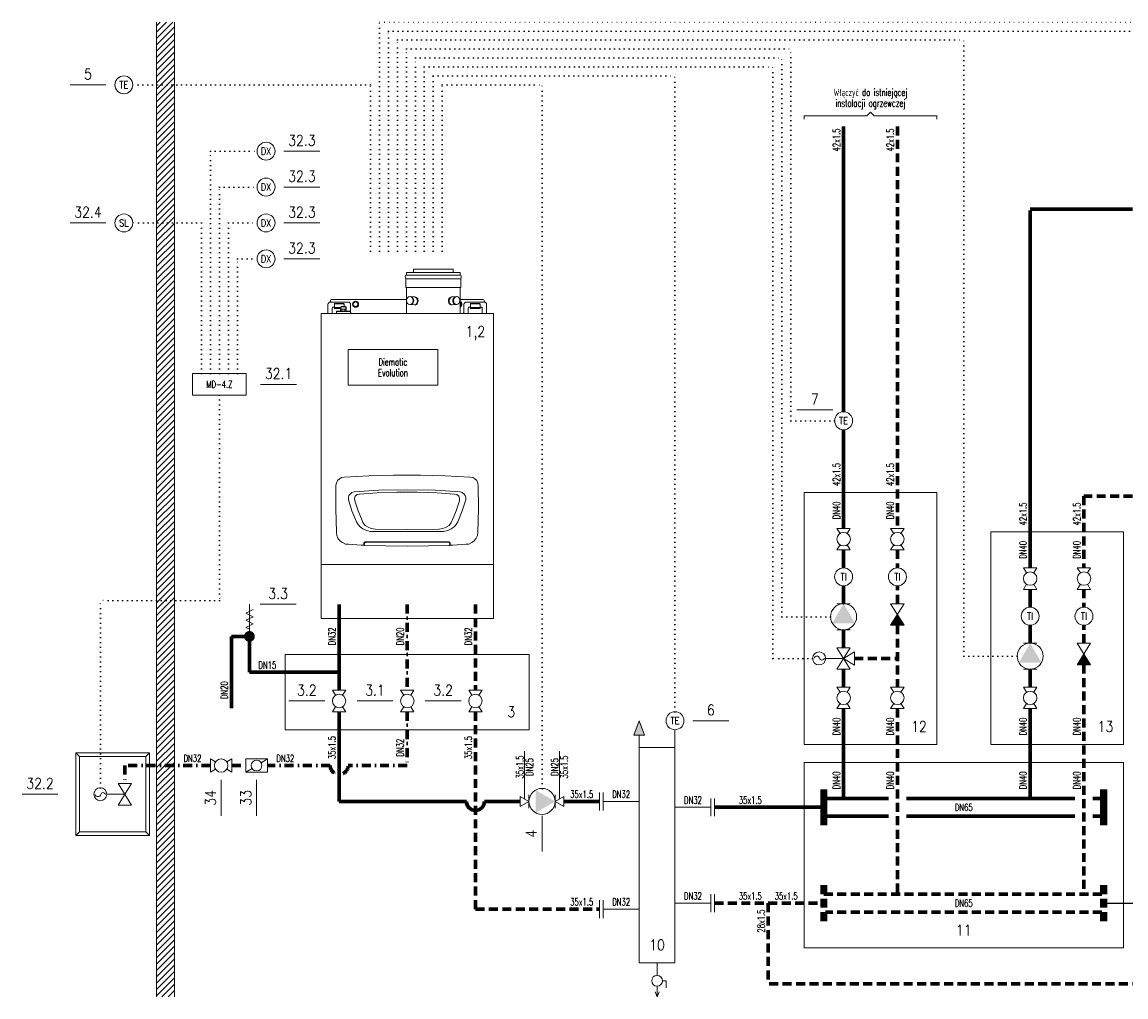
# Model space of a CAD drawing. Header units: centimetres. Extents: x -47 to 511, y -533 to -250.
# Tile 1 of 2: x -47 to 261, y -522 to -250. Entities that reach past the tile are written whole.
import ezdxf
from ezdxf.enums import TextEntityAlignment as Align

# ---------------------------------------------------------------- set-up
doc = ezdxf.new("R2010")
doc.units = ezdxf.units.CM
doc.header["$LTSCALE"] = 10
doc.header["$MEASUREMENT"] = 0
for name, pattern in [('DASHDOT2', [0.5, 0.25, -0.125, 0, -0.125]), ('DOT2', [0.125, 0, -0.125]), ('HIDDEN', [0.375, 0.25, -0.125])]:
    doc.linetypes.add(name, pattern=pattern)
doc.layers.get('0').update_dxf_attribs({"linetype": 'CONTINUOUS', "lineweight": 5})
for name, color, linetype, lineweight in [('IS_armatura_urządzenia', 6, 'CONTINUOUS', 15), ('IS_automatyka_przewody', 30, 'DOT2', 25), ('IS_gaz_przewody', 2, 'DASHDOT2', 70), ('IS_ogrzewcza_powrót', 5, 'HIDDEN', 70), ('IS_ogrzewcza_zasilanie', 1, 'CONTINUOUS', 70), ('IS_opisy_dodatkowe', 1, 'CONTINUOUS', 20), ('IS_opisy_numery', 62, 'CONTINUOUS', 20), ('IS_opisy_pomocnicze', 4, 'CONTINUOUS', 5), ('IS_opisy_urządzenia', 2, 'CONTINUOUS', 20), ('IS_opisy_średnice', 3, 'CONTINUOUS', 20), ('IS_woda_zimna', 5, 'CONTINUOUS', 25)]:
    doc.layers.add(name, color=color, linetype=linetype, lineweight=lineweight)
doc.styles.add('CP_ATTR', font='arial.ttf')
doc.styles.add('kg-romand-0', font='romans.shx', dxfattribs={"width": 0.7})
doc.styles.add('kg-romans-0', font='romans.shx', dxfattribs={"width": 0.85})
doc.styles.add('kg-romans-0(0.70)', font='romans.shx', dxfattribs={"width": 0.7})

# ---------------------------------------------------------------- blocks, each defined once
blk = doc.blocks.new('a')
for p, q in [((298.1, 4326.31), (298.23, 4326.5)), ((298.23, 4326.5), (298.36, 4326.62)), ((298.36, 4326.62), (298.48, 4326.62)), ((319.75, 4326.62), (298.48, 4326.62)), ((298.48, 4326.62), (298.48, 4326.62)), ((319.88, 4326.62), (319.75, 4326.62)), ((320.01, 4326.5), (319.88, 4326.62)), ((320.14, 4326.31), (320.01, 4326.5))]:
    blk.add_line(p, q)
for points in [[(294.16, 4325.99), (293.4, 4326.05), (292.7, 4326.43), (292.01, 4326.88), (291.5, 4327.58), (291.24, 4328.27), (291.12, 4329.1), (290.99, 4335.07), (290.99, 4341.04), (291.12, 4341.61), (291.43, 4342.24), (291.88, 4342.69), (292.45, 4343.01), (293.08, 4343.13)], [(293.08, 4343.13), (299.37, 4343.45), (305.66, 4343.58)], [(305.66, 4343.58), (312.58, 4343.58)], [(312.58, 4343.58), (318.87, 4343.45), (325.15, 4343.13)], [(325.15, 4343.13), (325.85, 4343.01), (326.36, 4342.69), (326.87, 4342.24), (327.12, 4341.61), (327.25, 4341.04), (327.31, 4335.07), (327.12, 4329.1), (327.06, 4328.27), (326.74, 4327.58), (326.23, 4326.88), (325.6, 4326.43), (324.83, 4326.05), (324.07, 4325.99)], [(296.26, 4331.7), (295.05, 4334.5), (294.23, 4337.35), (294.16, 4337.93), (294.29, 4338.43), (294.67, 4338.88), (295.05, 4339.2), (295.62, 4339.39)], [(295.62, 4339.39), (301.97, 4339.83)], [(297.02, 4338.81), (296.45, 4338.69), (295.94, 4338.24), (295.75, 4337.67), (295.82, 4337.04)], [(321.22, 4338.81), (316.77, 4339.13), (311.69, 4339.26), (306.55, 4339.26), (301.53, 4339.13), (297.02, 4338.81)], [(301.97, 4339.83), (309.15, 4339.89), (316.33, 4339.83)], [(316.33, 4339.83), (322.68, 4339.39)], [(320.64, 4332.02), (321.6, 4334.5), (322.49, 4337.04), (322.49, 4337.67), (322.29, 4338.24), (321.85, 4338.69), (321.22, 4338.81)], [(322.68, 4339.39), (323.18, 4339.2), (323.63, 4338.88), (323.95, 4338.43), (324.07, 4337.93), (324.07, 4337.35)], [(295.82, 4337.04), (296.64, 4334.5), (297.66, 4332.02)], [(324.07, 4337.35), (323.18, 4334.5), (322.04, 4331.7)], [(297.66, 4332.02), (297.85, 4331.58)], [(320.39, 4331.58), (320.64, 4332.02)], [(297.85, 4329.92), (297.15, 4330.43), (296.64, 4331), (296.26, 4331.7)], [(297.85, 4331.58), (298.48, 4330.81), (299.18, 4330.37), (300.01, 4329.99), (300.96, 4329.86)], [(299.82, 4329.29), (298.8, 4329.48), (297.85, 4329.92)], [(318.42, 4329.29), (309.15, 4329.23), (299.82, 4329.29)], [(300.96, 4329.86), (309.15, 4329.73), (317.34, 4329.86)], [(317.34, 4329.86), (318.23, 4329.99), (319.06, 4330.37), (319.82, 4330.81), (320.39, 4331.58)], [(322.04, 4331.7), (321.6, 4331), (321.09, 4330.43), (320.39, 4329.92), (319.5, 4329.48), (318.42, 4329.29)], [(298.1, 4325.92), (298.1, 4326.31)], [(298.23, 4326.11), (298.42, 4326.43), (298.61, 4326.5)], [(298.42, 4326.43), (298.61, 4326.5)], [(319.63, 4326.5), (298.61, 4326.5)], [(300.58, 4326.5), (300.58, 4326.62)], [(301.72, 4326.62), (301.72, 4326.5)], [(308.58, 4326.5), (308.58, 4326.62)], [(309.72, 4326.62), (309.72, 4326.5)], [(316.58, 4326.62), (316.58, 4326.5)], [(317.66, 4326.5), (317.66, 4326.62)], [(320.01, 4326.11), (319.82, 4326.43), (319.63, 4326.5)], [(319.82, 4326.43), (319.63, 4326.5)], [(320.14, 4325.92), (320.14, 4326.31)], [(297.47, 4325.8), (294.16, 4325.99)], [(298.1, 4325.8), (297.47, 4325.8)], [(298.1, 4325.8), (298.1, 4325.92)], [(298.23, 4325.86), (298.1, 4325.86)], [(298.23, 4325.73), (298.29, 4325.73), (298.29, 4325.86), (298.23, 4325.86), (298.23, 4325.86), (298.1, 4325.86), (298.1, 4325.73), (298.23, 4325.73), (298.23, 4325.73)], [(298.23, 4326.11), (298.23, 4326.05)], [(298.23, 4326.05), (298.23, 4325.86)], [(298.23, 4325.86), (298.23, 4325.86), (298.23, 4325.86), (298.23, 4325.86), (298.23, 4325.86), (298.23, 4325.86)], [(298.23, 4325.8), (298.23, 4325.8), (298.23, 4325.8)], [(298.23, 4325.73), (303.69, 4325.61), (309.15, 4325.54), (314.55, 4325.61), (320.01, 4325.73)], [(320.01, 4325.73), (319.95, 4325.73), (319.95, 4325.86), (320.01, 4325.86), (320.01, 4325.86), (320.14, 4325.86), (320.14, 4325.73), (320.01, 4325.73), (320.01, 4325.73)], [(320.01, 4326.11), (320.01, 4326.05)], [(320.01, 4326.05), (320.01, 4325.86)], [(320.01, 4325.86), (320.14, 4325.86)], [(320.01, 4325.86), (320.01, 4325.86), (320.01, 4325.86), (320.01, 4325.86), (320.01, 4325.86), (320.01, 4325.86)], [(320.01, 4325.8), (320.01, 4325.8), (320.01, 4325.8)], [(320.14, 4325.8), (320.14, 4325.92)], [(320.77, 4325.8), (320.14, 4325.8)], [(324.07, 4325.99), (320.77, 4325.8)]]:
    blk.add_lwpolyline(points)
blk = doc.blocks.new('CPHS_858')
for p, q in [((0, 0.75), (-0.15, 0.35)), ((0.15, 0.35), (0, 0.75)), ((-0.15, 0.35), (0.15, 0.35)), ((0, 0), (0, 0.35))]:
    blk.add_line(p, q)
blk.add_solid([(-0.15, 0.35), (0, 0.75), (0.15, 0.35)])
at = {"linetype": 'ByBlock', "style": 'CP_ATTR', "flags": 9}
for tag, p in [('ARTICLE', (-0.01, -0.0102)), ('CHARACTER', (-0.01, -0.0103)), ('WEIGHT', (-0.01, -0.0104)), ('NAME', (-0.01, -0.01)), ('PRODUCER', (-0.01, -0.0101)), ('FLOW', (-0.01, -0.0105)), ('TEMPERATURE', (-0.00977, -0.0105)), ('GROUP', (-0.0097, -0.01)), ('VOLTAGE', (-0.00965, -0.0104)), ('DN', (-0.0094, -0.0103))]:
    blk.add_attdef(tag, text='', height=0.00005, dxfattribs=at).set_placement(p, align=Align.MIDDLE_LEFT)
for tag, p in [('PRODUCT-TYPE', (-0.009, -0.0101)), ('ORDER-NO', (-0.009, -0.0102)), ('NUMBER', (-0.009, -0.01)), ('POWER', (-0.009, -0.0104)), ('OTHER', (-0.009, -0.0105)), ('PN', (-0.009, -0.0103))]:
    blk.add_attdef(tag, text='', height=0.00005, dxfattribs=at).set_placement(p, align=Align.MIDDLE_RIGHT)
blk = doc.blocks.new('CPHS_N19')
for p, q in [((0, 0), (0, -0.7)), ((0.3, -1), (0.5, -1)), ((0.5, -1), (0.5, -1.4)), ((0, -1.9), (-0.11454, -1.614155)), ((0, -1.3), (0, -1.9)), ((0, -1.9), (0.11454, -1.614155))]:
    blk.add_line(p, q)
blk.add_circle((0, -1), 0.3)
at = {"style": 'CP_ATTR', "flags": 9}
for tag, p in [('TEMPERATURE', (-0.0019, 0.0013)), ('CHARACTER', (-0.0019, 0.0014)), ('ORDER-NO', (-0.0019, 0.001)), ('NAME', (-0.0019, 0.0016)), ('FLOW', (-0.0019, 0.0015)), ('NUMBER', (-0.0019, 0.0012)), ('PRODUCT-TYPE', (-0.0019, 0.0011)), ('OTHER', (-0.0016, 0.0016)), ('PN', (-0.0016, 0.0015))]:
    blk.add_attdef(tag, p, '', height=0.00005, dxfattribs=at)
for tag, p in [('PRODUCER', (-0.001, 0.0015)), ('VOLTAGE', (-0.001, 0.0012)), ('ARTICLE', (-0.001, 0.0016)), ('WEIGHT', (-0.001, 0.0014)), ('POWER', (-0.001, 0.001)), ('GROUP', (-0.001, 0.0013)), ('DN', (-0.001, 0.0011))]:
    blk.add_attdef(tag, text='', height=0.00005, dxfattribs=at).set_placement(p, align=Align.RIGHT)

msp = doc.modelspace()

# ---------------------------------------------------------------- hatches: boundary and pattern name
at = {"layer": 'IS_armatura_urządzenia'}
for points in [[(196.87, -415.1), (194.99, -418.1), (198.74, -418.1)], [(248.87, -426.1), (246.99, -429.1), (250.74, -429.1)]]:
    msp.add_hatch(color=256, dxfattribs=at).paths.add_polyline_path(points)
at = {"layer": 'IS_opisy_pomocnicze'}
h = msp.add_hatch(dxfattribs=at)
h.set_pattern_fill('ANSI31', color=256, scale=10, style=0)
h.set_pattern_definition([(45, (-792.5278, -2014.9748), (-0.8838835, 0.8838835), [])])
h.paths.add_polyline_path([(-4.63, -249.96), (-9.63, -249.96), (-9.63, -521.72), (-4.63, -521.72)])

# ---------------------------------------------------------------- linework, layer by layer
at = {"layer": 'IS_armatura_urządzenia'}
for p, q in [((59.99, -319.8), (74.99, -319.8)), ((59.99, -319.8), (59.99, -320.5)), ((61.99, -318.8), (61.99, -319.8)), ((61.99, -318.8), (72.99, -318.8)), ((72.99, -318.8), (72.99, -319.8)), ((74.99, -319.8), (74.99, -320.5)), ((59.84, -320.5), (75.14, -320.5)), ((59.84, -321.5), (59.84, -324)), ((59.84, -321.5), (75.14, -321.5)), ((75.14, -321.5), (75.14, -324)), ((59.84, -324), (75.14, -324)), ((59.99, -324), (59.99, -331.22)), ((74.99, -324), (74.99, -331.22)), ((38.14, -328.72), (38.14, -331.22)), ((38.84, -327.62), (38.84, -328.02)), ((43.74, -328.02), (38.84, -328.02)), ((39.14, -327.32), (59.99, -327.32)), ((39.94, -329.77), (39.94, -328.65)), ((40.24, -328.48), (40.24, -328.38)), ((40.24, -328.38), (42.34, -328.38)), ((40.24, -328.48), (42.34, -328.48)), ((42.34, -328.48), (42.34, -328.38)), ((42.64, -329.27), (42.64, -328.65)), ((44.44, -330.72), (44.44, -328.72)), ((45.09, -328.62), (45.46, -327.97)), ((45.09, -328.62), (45.46, -329.27)), ((46.21, -327.97), (45.46, -327.97)), ((46.59, -328.62), (46.21, -327.97)), ((46.21, -329.27), (46.59, -328.62)), ((60.96, -326.49), (62.37, -326.58)), ((60.96, -328.72), (61.13, -328.73)), ((60.96, -328.72), (62.37, -328.81)), ((74.01, -326.49), (72.61, -326.58)), ((74.01, -328.72), (72.61, -328.81)), ((74.01, -328.72), (73.84, -328.73)), ((74.99, -327.32), (81.34, -327.32)), ((75.01, -327.97), (74.99, -327.97)), ((75.39, -328.62), (75.01, -327.97)), ((75.01, -329.27), (75.39, -328.62)), ((76.04, -328.72), (76.04, -330.72)), ((81.64, -328.02), (76.74, -328.02)), ((77.84, -329.77), (77.84, -328.65)), ((77.84, -328.7), (77.84, -328.75)), ((78.14, -328.38), (80.24, -328.38)), ((78.14, -328.48), (78.14, -328.38)), ((78.14, -328.48), (80.24, -328.48)), ((80.24, -328.48), (80.24, -328.38)), ((80.54, -329.77), (80.54, -328.65)), ((81.64, -327.62), (81.64, -328.02)), ((82.34, -331.22), (82.34, -328.72)), ((36.24, -331.22), (36.24, -416.22)), ((84.24, -331.22), (36.24, -331.22)), ((39.34, -331.22), (39.34, -329.62)), ((39.54, -329.42), (39.94, -329.42)), ((39.94, -329.51), (41.74, -329.51)), ((41.74, -329.77), (39.94, -329.77)), ((40.49, -331.22), (40.49, -330.62)), ((44.34, -330.57), (40.54, -330.57)), ((43.25, -329.97), (41.63, -329.97)), ((41.63, -329.97), (41.63, -330.57)), ((41.74, -329.97), (41.74, -329.37)), ((43.14, -329.37), (41.74, -329.37)), ((41.84, -329.27), (43.04, -329.27)), ((42.03, -329.97), (42.03, -330.57)), ((42.84, -329.97), (42.84, -330.57)), ((43.14, -329.97), (43.14, -329.37)), ((43.24, -329.62), (43.24, -330.57)), ((43.25, -329.97), (43.25, -330.57)), ((44.39, -331.22), (44.39, -330.62)), ((45.46, -329.27), (46.21, -329.27)), ((74.99, -329.27), (75.01, -329.27)), ((77.24, -331.22), (77.24, -329.62)), ((77.44, -329.42), (77.84, -329.42)), ((77.84, -329.51), (80.54, -329.51)), ((80.54, -329.77), (77.84, -329.77)), ((80.54, -329.42), (80.94, -329.42)), ((81.14, -329.62), (81.14, -331.22)), ((84.24, -331.22), (84.24, -416.22)), ((43.74, -341.22), (43.74, -351.22)), ((68.74, -341.22), (43.74, -341.22)), ((68.74, -341.22), (68.74, -351.22)), ((0.37, -347.96), (15.37, -347.96)), ((0.37, -353.96), (0.37, -347.96)), ((15.37, -353.96), (15.37, -347.96)), ((68.74, -351.22), (43.74, -351.22)), ((0.37, -353.96), (15.37, -353.96)), ((170.87, -451.36), (170.87, -381.1)), ((207.87, -381.1), (170.87, -381.1)), ((207.87, -451.36), (207.87, -381.1)), ((180.88, -392.51), (179.99, -391.1)), ((179.99, -391.1), (183.74, -391.1)), ((182.86, -392.51), (183.74, -391.1)), ((195.88, -392.51), (194.99, -391.1)), ((194.99, -391.1), (198.74, -391.1)), ((197.86, -392.51), (198.74, -391.1)), ((222.87, -451.36), (222.87, -392.1)), ((259.87, -392.1), (222.87, -392.1)), ((259.87, -451.36), (259.87, -392.1)), ((180.88, -395.69), (179.99, -397.1)), ((182.86, -395.69), (183.74, -397.1)), ((195.88, -395.69), (194.99, -397.1)), ((197.86, -395.69), (198.74, -397.1)), ((179.99, -397.1), (183.74, -397.1)), ((194.99, -397.1), (198.74, -397.1)), ((36.24, -401.22), (84.24, -401.22)), ((232.88, -403.51), (231.99, -402.1)), ((231.99, -402.1), (235.74, -402.1)), ((234.86, -403.51), (235.74, -402.1)), ((247.88, -403.51), (246.99, -402.1)), ((246.99, -402.1), (250.74, -402.1)), ((249.86, -403.51), (250.74, -402.1)), ((232.88, -406.69), (231.99, -408.1)), ((231.99, -408.1), (235.74, -408.1)), ((234.86, -406.69), (235.74, -408.1)), ((247.88, -406.69), (246.99, -408.1)), ((246.99, -408.1), (250.74, -408.1)), ((249.86, -406.69), (250.74, -408.1)), ((16.24, -419.22), (16.24, -412.26)), ((179.99, -412.1), (183.74, -412.1)), ((194.99, -412.1), (198.74, -418.1)), ((198.74, -412.1), (194.99, -418.1)), ((198.74, -412.1), (194.99, -412.1)), ((15.24, -414.72), (17.24, -413.72)), ((17.24, -415.72), (15.24, -414.72)), ((15.24, -416.72), (17.24, -415.72)), ((17.24, -417.72), (15.24, -416.72)), ((15.24, -418.72), (17.24, -417.72)), ((36.24, -416.22), (84.24, -416.22)), ((198.74, -418.1), (194.99, -418.1)), ((16.24, -419.22), (15.24, -418.72)), ((16.24, -419.22), (16.24, -419.72)), ((179.99, -419.36), (183.74, -419.36)), ((183.74, -424.36), (179.99, -430.36)), ((179.99, -424.36), (183.74, -430.36)), ((179.99, -424.36), (183.74, -424.36)), ((231.99, -423.1), (235.74, -423.1)), ((246.99, -423.1), (250.74, -429.1)), ((250.74, -423.1), (246.99, -429.1)), ((250.74, -423.1), (246.99, -423.1)), ((94.24, -426.22), (26.24, -426.22)), ((26.24, -447.22), (26.24, -426.22)), ((94.24, -447.22), (94.24, -426.22)), ((181.87, -427.36), (176.87, -427.36)), ((181.87, -427.36), (184.87, -425.49)), ((181.87, -427.36), (184.87, -429.24)), ((184.87, -429.24), (184.87, -425.49)), ((179.99, -430.36), (183.74, -430.36)), ((231.99, -430.36), (235.74, -430.36)), ((250.74, -429.1), (246.99, -429.1)), ((40.24, -437.63), (39.36, -436.22)), ((43.11, -436.22), (39.36, -436.22)), ((42.23, -437.63), (43.11, -436.22)), ((59.24, -437.63), (58.36, -436.22)), ((62.11, -436.22), (58.36, -436.22)), ((61.23, -437.63), (62.11, -436.22)), ((78.24, -437.63), (77.36, -436.22)), ((81.11, -436.22), (77.36, -436.22)), ((80.23, -437.63), (81.11, -436.22)), ((180.88, -436.77), (179.99, -435.36)), ((179.99, -435.36), (183.74, -435.36)), ((182.86, -436.77), (183.74, -435.36)), ((195.88, -436.77), (194.99, -435.36)), ((194.99, -435.36), (198.74, -435.36)), ((197.86, -436.77), (198.74, -435.36)), ((232.88, -436.77), (231.99, -435.36)), ((231.99, -435.36), (235.74, -435.36)), ((234.86, -436.77), (235.74, -435.36)), ((180.88, -439.95), (179.99, -441.36)), ((182.86, -439.95), (183.74, -441.36)), ((195.88, -439.95), (194.99, -441.36)), ((197.86, -439.95), (198.74, -441.36)), ((232.88, -439.95), (231.99, -441.36)), ((234.86, -439.95), (235.74, -441.36)), ((40.24, -440.81), (39.36, -442.22)), ((43.11, -442.22), (39.36, -442.22)), ((42.23, -440.81), (43.11, -442.22)), ((59.24, -440.81), (58.36, -442.22)), ((62.11, -442.22), (58.36, -442.22)), ((61.23, -440.81), (62.11, -442.22)), ((78.24, -440.81), (77.36, -442.22)), ((81.11, -442.22), (77.36, -442.22)), ((80.23, -440.81), (81.11, -442.22)), ((179.99, -441.36), (183.74, -441.36)), ((194.99, -441.36), (198.74, -441.36)), ((231.99, -441.36), (235.74, -441.36)), ((94.24, -447.22), (26.24, -447.22)), ((134.87, -447.22), (134.87, -452.22)), ((124.87, -452.22), (124.87, -512.22)), ((124.87, -452.22), (134.87, -452.22)), ((134.87, -452.22), (134.87, -512.22)), ((170.87, -451.36), (207.87, -451.36)), ((222.87, -451.36), (259.87, -451.36)), ((-32.14, -453.72), (-11.63, -453.72)), ((-32.14, -453.72), (-32.14, -476.72)), ((-31.14, -454.72), (-32.14, -453.72)), ((-31.14, -454.72), (-12.63, -454.72)), ((-31.14, -454.72), (-31.14, -475.72)), ((-12.63, -454.72), (-11.63, -453.72)), ((-12.63, -454.72), (-12.63, -475.72)), ((-11.63, -453.72), (-11.63, -476.72)), ((6.78, -456.23), (5.37, -455.34)), ((5.37, -459.09), (5.37, -455.34)), ((9.96, -456.23), (11.37, -455.34)), ((11.37, -459.09), (11.37, -455.34)), ((15.24, -455.34), (15.24, -459.09)), ((21.24, -455.34), (15.24, -455.34)), ((21.24, -455.34), (19.51, -456.42)), ((21.24, -455.34), (21.24, -459.09)), ((6.78, -458.21), (5.37, -459.09)), ((9.96, -458.21), (11.37, -459.09)), ((16.97, -458.01), (15.24, -459.09)), ((170.87, -508.08), (170.87, -456.36)), ((170.87, -456.36), (259.87, -456.36)), ((259.87, -508.08), (259.87, -456.36)), ((21.24, -459.09), (15.24, -459.09)), ((-16.63, -462.22), (-20.38, -468.22)), ((-20.38, -462.22), (-16.63, -468.22)), ((-20.38, -462.22), (-16.63, -462.22)), ((-18.51, -465.22), (-23.51, -465.22)), ((91.74, -465.81), (91.74, -468.63)), ((91.74, -465.81), (94.17, -467.22)), ((91.74, -468.63), (94.17, -467.22)), ((94.17, -465.34), (94.17, -469.09)), ((101.43, -465.34), (101.43, -469.09)), ((103.87, -465.81), (101.43, -467.22)), ((103.87, -468.63), (101.43, -467.22)), ((103.87, -465.81), (103.87, -468.63)), ((113.87, -469.72), (113.87, -464.72)), ((114.87, -469.72), (114.87, -464.72)), ((114.87, -467.22), (124.87, -467.22)), ((144.87, -471.36), (144.87, -466.36)), ((145.87, -471.36), (145.87, -466.36)), ((-20.38, -468.22), (-16.63, -468.22)), ((144.87, -468.86), (134.87, -468.86)), ((-31.14, -475.72), (-32.14, -476.72)), ((-32.14, -476.72), (-11.63, -476.72)), ((-31.14, -475.72), (-12.63, -475.72)), ((-12.63, -475.72), (-11.63, -476.72)), ((113.87, -499.72), (113.87, -494.72)), ((114.87, -499.72), (114.87, -494.72)), ((144.87, -498.08), (144.87, -493.08)), ((145.87, -498.08), (145.87, -493.08)), ((114.87, -497.22), (124.87, -497.22)), ((144.87, -495.58), (134.87, -495.58)), ((170.87, -508.08), (259.87, -508.08)), ((124.87, -512.22), (134.87, -512.22))]:
    msp.add_line(p, q, dxfattribs=at)
for points in [[(39.94, -328.65), (39.94, -328.59), (39.96, -328.54), (39.99, -328.5), (40.03, -328.46), (40.07, -328.42), (40.12, -328.4), (40.18, -328.38), (40.24, -328.38)], [(40.24, -328.48), (40.18, -328.49), (40.12, -328.5), (40.07, -328.53), (40.03, -328.56), (39.99, -328.6), (39.96, -328.65), (39.94, -328.7), (39.94, -328.75)], [(42.34, -328.38), (42.4, -328.38), (42.45, -328.4), (42.51, -328.42), (42.55, -328.46), (42.59, -328.5), (42.62, -328.54), (42.63, -328.59), (42.64, -328.65)], [(42.64, -328.75), (42.63, -328.7), (42.62, -328.65), (42.59, -328.6), (42.55, -328.56), (42.51, -328.53), (42.45, -328.5), (42.4, -328.49), (42.34, -328.48)], [(77.84, -328.65), (77.84, -328.59), (77.86, -328.54), (77.89, -328.5), (77.93, -328.46), (77.97, -328.42), (78.02, -328.4), (78.08, -328.38), (78.14, -328.38)], [(78.14, -328.48), (78.08, -328.49), (78.02, -328.5), (77.97, -328.53), (77.93, -328.56), (77.89, -328.6), (77.86, -328.65), (77.84, -328.7)], [(80.24, -328.38), (80.3, -328.38), (80.35, -328.4), (80.41, -328.42), (80.45, -328.46), (80.49, -328.5), (80.52, -328.54), (80.53, -328.59), (80.54, -328.65)], [(80.54, -328.75), (80.53, -328.7), (80.52, -328.65), (80.49, -328.6), (80.45, -328.56), (80.41, -328.53), (80.35, -328.5), (80.3, -328.49), (80.24, -328.48)], [(42.44, -330.62), (42.13, -330.62), (41.84, -330.62), (41.55, -330.62), (41.29, -330.62), (41.06, -330.62), (40.86, -330.62), (40.7, -330.62), (40.58, -330.62), (40.51, -330.62), (40.49, -330.62)], [(44.39, -330.62), (44.36, -330.62), (44.29, -330.62), (44.18, -330.62), (44.02, -330.62), (43.82, -330.62), (43.58, -330.62), (43.32, -330.62), (43.04, -330.62), (42.74, -330.62), (42.44, -330.62)]]:
    msp.add_lwpolyline(points, dxfattribs=at)
at = {"layer": 'IS_armatura_urządzenia', "const_width": 1.5}
msp.add_lwpolyline([(15.49, -421.22, 1), (16.99, -421.22, 1)], format="xyb", close=True, dxfattribs=at)
at = {"layer": 'IS_armatura_urządzenia'}
for centre, radius in [((-18.76, -267.46), 2.5), ((20.87, -285.96), 2.5), ((20.87, -295.96), 2.5), ((-18.76, -305.96), 2.5), ((20.87, -305.96), 2.5), ((20.87, -315.96), 2.5), ((181.87, -361.1), 2.5), ((181.87, -394.1), 1.88), ((196.87, -394.1), 1.88), ((181.87, -404.6), 2.5), ((196.87, -404.6), 2.5), ((233.87, -405.1), 1.88), ((248.87, -405.1), 1.88), ((181.87, -415.73), 3.63), ((233.87, -415.6), 2.5), ((248.87, -415.6), 2.5), ((233.87, -426.73), 3.63), ((175.05, -427.36), 1.81), ((181.87, -438.36), 1.88), ((196.87, -438.36), 1.88), ((233.87, -438.36), 1.88), ((41.24, -439.22), 1.88), ((60.24, -439.22), 1.88), ((79.24, -439.22), 1.88), ((134.87, -444.72), 2.5), ((8.37, -457.22), 1.88), ((18.24, -457.22), 1.5), ((-25.32, -465.22), 1.81), ((97.8, -467.22), 3.63)]:
    msp.add_circle(centre, radius, dxfattribs=at)
for centre, radius, start, end in [((60.6, -321), 0.908, 146.6015, 213.3985), ((74.38, -321), 0.908, 326.6015, 33.3985), ((38.84, -328.72), 0.7, 90, 180), ((39.14, -327.62), 0.3, 90, 180), ((43.74, -328.72), 0.7, 0, 90), ((45.84, -328.62), 0.85, 0, 180), ((45.84, -328.62), 0.85, 180, 0), ((45.84, -328.62), 0.65, 150, 210), ((45.84, -328.62), 0.65, 90, 150), ((45.84, -328.62), 0.65, 210, 270), ((45.84, -328.62), 0.65, 30, 90), ((45.84, -328.62), 0.65, 270, 330), ((45.84, -328.62), 0.65, 330, 30), ((74.64, -328.62), 0.85, 0, 65.6843), ((74.64, -328.62), 0.65, 30, 57.421), ((74.64, -328.62), 0.85, 294.3157, 0), ((74.64, -328.62), 0.65, 302.579, 330), ((74.64, -328.62), 0.65, 330, 30), ((76.74, -328.72), 0.7, 90, 180), ((81.34, -327.62), 0.3, 0, 90), ((81.64, -328.72), 0.7, 0, 90), ((39.54, -329.62), 0.2, 90, 180), ((40.54, -330.62), 0.05, 90, 180), ((41.84, -329.37), 0.1, 90, 180), ((43.04, -329.37), 0.1, 0, 90), ((43.04, -329.62), 0.2, 0, 60), ((44.34, -330.62), 0.05, 0, 90), ((45.14, -330.72), 0.7, 180, 225.7279), ((75.34, -330.72), 0.7, 314.2721, 0), ((77.44, -329.62), 0.2, 90, 180), ((80.94, -329.62), 0.2, 0, 90), ((174.39, -427.48), 0.784, 13.3075, 166.6925), ((175.83, -427.14), 0.689, 193.3075, 346.6925), ((-25.98, -465.1), 0.784, 193.3075, 346.6925), ((-24.55, -465.44), 0.689, 13.3075, 166.6925)]:
    msp.add_arc(centre, radius, start, end, dxfattribs=at)
msp.add_ellipse((60.96, -327.61), major_axis=(0, 1.12), ratio=0.798283, dxfattribs=at)
for centre, major_axis, ratio, start_param, end_param in [((61.13, -327.61), (0, 1.12), 0.798283, 3.10263, 6.358752), ((62.2, -327.7), (0, 1.12), 0.798283, 3.237038, 6.283191), ((62.37, -327.7), (0.07, 1.11), 0.797994, 3.215643, 6.357236)]:
    msp.add_ellipse(centre, major_axis=major_axis, ratio=ratio, start_param=start_param, end_param=end_param, dxfattribs=at)
at = {"layer": 'IS_armatura_urządzenia', "extrusion": (0, 0, -1)}
for centre, major_axis, ratio, start_param, end_param in [((72.61, -327.7), (-0.07, 1.11), 0.797994, 3.215643, 6.357236), ((72.78, -327.7), (0, 1.12), 0.798283, 3.237038, 6.283191), ((73.84, -327.61), (0, 1.12), 0.798283, 3.10263, 6.358752)]:
    msp.add_ellipse(centre, major_axis=major_axis, ratio=ratio, start_param=start_param, end_param=end_param, dxfattribs=at)
msp.add_ellipse((74.01, -327.61), major_axis=(0, 1.12), ratio=0.798283, dxfattribs=at)
at = {"layer": 'IS_armatura_urządzenia'}
for points in [[(181.87, -412.1), (178.72, -417.53), (185.02, -417.53)], [(233.87, -423.1), (230.72, -428.53), (237.02, -428.53)], [(101.43, -467.22), (96, -464.07), (96, -470.37)]]:
    msp.add_solid(points, dxfattribs=at)
at = {"layer": 'IS_automatyka_przewody'}
for p, q in [((52.49, -249.96), (385.36, -249.96)), ((52.49, -313.8), (52.49, -249.96)), ((54.99, -252.46), (283.19, -252.46)), ((54.99, -313.8), (54.99, -252.46)), ((57.49, -254.96), (215.37, -254.96)), ((57.49, -313.8), (57.49, -254.96)), ((215.37, -426.73), (215.37, -254.96)), ((59.99, -257.46), (167.12, -257.46)), ((59.99, -313.8), (59.99, -257.46)), ((167.12, -361.1), (167.12, -257.46)), ((62.49, -259.96), (164.62, -259.96)), ((62.49, -313.8), (62.49, -259.96)), ((164.62, -415.73), (164.62, -259.96)), ((64.99, -262.46), (162.12, -262.46)), ((64.99, -313.8), (64.99, -262.46)), ((162.12, -427.36), (162.12, -262.46)), ((49.99, -267.46), (-16.26, -267.46)), ((49.99, -313.8), (49.99, -267.46)), ((67.49, -264.96), (134.87, -264.96)), ((67.49, -313.8), (67.49, -264.96)), ((69.99, -313.8), (69.99, -267.46)), ((69.99, -267.46), (97.8, -267.46)), ((97.8, -463.59), (97.8, -267.46)), ((134.87, -442.22), (134.87, -264.96)), ((5.37, -347.96), (5.37, -285.96)), ((5.37, -285.96), (18.37, -285.96)), ((7.87, -347.96), (7.87, -295.96)), ((7.87, -295.96), (18.37, -295.96)), ((2.87, -305.96), (-16.26, -305.96)), ((2.87, -347.96), (2.87, -305.96)), ((10.37, -347.96), (10.37, -305.96)), ((10.37, -305.96), (18.37, -305.96)), ((12.87, -315.96), (18.37, -315.96)), ((12.87, -347.96), (12.87, -315.96)), ((7.87, -353.96), (7.87, -411.22)), ((179.37, -361.1), (167.12, -361.1)), ((-25.32, -463.4), (-25.32, -411.22)), ((7.87, -411.22), (-25.32, -411.22)), ((178.24, -415.73), (164.62, -415.73)), ((173.24, -427.36), (162.12, -427.36)), ((230.24, -426.73), (215.37, -426.73))]:
    msp.add_line(p, q, dxfattribs=at)
at = {"layer": 'IS_gaz_przewody'}
for p, q in [((60.24, -412.35), (60.24, -436.22)), ((60.24, -442.22), (60.24, -457.22)), ((5.37, -457.22), (-18.51, -457.22)), ((-18.51, -457.22), (-18.51, -462.22)), ((11.37, -457.22), (15.24, -457.22)), ((38.74, -457.22), (21.24, -457.22)), ((60.24, -457.22), (43.74, -457.22))]:
    msp.add_line(p, q, dxfattribs=at)
msp.add_arc((41.24, -457.22), 2.5, 180, 0, dxfattribs=at)
at = {"layer": 'IS_ogrzewcza_powrót'}
for p, q in [((196.87, -279.06), (196.87, -391.1)), ((248.87, -382.1), (248.87, -402.1)), ((262.42, -382.1), (248.87, -382.1)), ((196.87, -397.1), (196.87, -402.1)), ((196.87, -412.1), (196.87, -407.1)), ((248.87, -408.1), (248.87, -413.1)), ((79.24, -412.35), (79.24, -436.22)), ((196.87, -418.1), (196.87, -435.36)), ((248.87, -423.1), (248.87, -418.1)), ((184.87, -427.36), (196.87, -427.36)), ((248.87, -429.1), (248.87, -493.08)), ((79.24, -442.22), (79.24, -497.22)), ((196.87, -441.36), (196.87, -493.08)), ((175.87, -500.58), (175.87, -490.58)), ((176.87, -500.58), (176.87, -490.58)), ((253.87, -500.58), (253.87, -490.58)), ((254.87, -500.58), (254.87, -490.58)), ((253.87, -493.08), (175.87, -493.08)), ((79.24, -497.22), (113.87, -497.22)), ((145.87, -495.58), (175.87, -495.58)), ((160.87, -495.58), (160.87, -518.08)), ((253.87, -498.08), (176.87, -498.08)), ((279.87, -518.08), (160.87, -518.08))]:
    msp.add_line(p, q, dxfattribs=at)
at = {"layer": 'IS_ogrzewcza_zasilanie'}
for p, q in [((181.87, -279.06), (181.87, -358.6)), ((262.42, -302.1), (233.87, -302.1)), ((233.87, -302.49), (233.87, -402.1)), ((181.87, -363.6), (181.87, -391.1)), ((181.87, -397.1), (181.87, -402.1)), ((181.87, -412.1), (181.87, -407.1)), ((233.87, -408.1), (233.87, -413.1)), ((41.24, -412.35), (41.24, -436.22)), ((233.87, -423.1), (233.87, -418.1)), ((11.24, -421.22), (16.24, -421.22)), ((11.24, -421.22), (11.24, -441.22)), ((16.24, -421.22), (16.24, -431.22)), ((181.87, -424.36), (181.87, -419.36)), ((181.87, -430.36), (181.87, -435.36)), ((233.87, -430.36), (233.87, -435.36)), ((41.24, -431.22), (16.24, -431.22)), ((41.24, -442.22), (41.24, -467.22)), ((181.87, -441.36), (181.87, -466.36)), ((233.87, -441.36), (233.87, -466.36)), ((175.87, -473.86), (175.87, -463.86)), ((176.87, -473.86), (176.87, -463.86)), ((253.87, -473.86), (253.87, -463.86)), ((254.87, -473.86), (254.87, -463.86)), ((41.24, -467.22), (76.74, -467.22)), ((91.74, -467.22), (81.74, -467.22)), ((103.87, -467.22), (113.87, -467.22)), ((194.37, -466.36), (176.87, -466.36)), ((199.37, -466.36), (246.37, -466.36)), ((251.37, -466.36), (253.87, -466.36)), ((145.87, -468.86), (175.87, -468.86)), ((194.37, -471.36), (176.87, -471.36)), ((199.37, -471.36), (246.37, -471.36)), ((251.37, -471.36), (253.87, -471.36))]:
    msp.add_line(p, q, dxfattribs=at)
msp.add_arc((79.24, -467.22), 2.5, 180, 0, dxfattribs=at)
at = {"layer": 'IS_opisy_pomocnicze'}
for p, q in [((-9.63, -249.96), (-9.63, -521.72)), ((-4.63, -249.96), (-4.63, -521.72)), ((-33.76, -267.46), (-23.76, -267.46)), ((170.87, -276.06), (188.37, -276.06)), ((170.87, -276.06), (170.87, -277.06)), ((189.37, -275.06), (188.37, -276.06)), ((189.37, -275.06), (190.37, -276.06)), ((190.37, -276.06), (207.87, -276.06)), ((207.87, -276.06), (207.87, -277.06)), ((35.87, -285.96), (25.87, -285.96)), ((35.87, -295.96), (25.87, -295.96)), ((-33.76, -305.96), (-23.76, -305.96)), ((35.87, -305.96), (25.87, -305.96)), ((35.87, -315.96), (25.87, -315.96)), ((19.37, -350.96), (29.37, -350.96)), ((168.87, -358.1), (178.87, -358.1)), ((29.24, -412.26), (19.24, -412.26)), ((27.24, -439.22), (37.24, -439.22)), ((46.24, -439.22), (56.24, -439.22)), ((65.24, -439.22), (75.24, -439.22)), ((149.87, -444.72), (139.87, -444.72)), ((92.96, -453.18), (92.96, -466.52)), ((102.65, -453.18), (102.65, -466.52)), ((8.37, -471.22), (8.37, -461.22)), ((18.24, -471.22), (18.24, -461.22)), ((-47.14, -465.22), (-37.14, -465.22)), ((97.8, -481.22), (97.8, -471.22))]:
    msp.add_line(p, q, dxfattribs=at)
at = {"layer": 'IS_woda_zimna'}
msp.add_line((254.87, -495.58), (269.87, -495.58), dxfattribs=at)

# ---------------------------------------------------------------- block references
at = {"layer": 'IS_armatura_urządzenia'}
for name, p, xscale, yscale, zscale in [('a', (-277.98, -5127.88), 1.093929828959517, 1.093929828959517, 1.093929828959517), ('CPHS_858', (124.87, -452.22), 10, 10, 10), ('CPHS_N19', (129.87, -512.22), 5, 5, 5)]:
    msp.add_blockref(name, p, dxfattribs=dict(at, xscale=xscale, yscale=yscale, zscale=zscale))

# ---------------------------------------------------------------- texts
at = {"layer": 'IS_opisy_dodatkowe', "style": 'kg-romans-0(0.70)', "width": 0.7}
for s, p in [('Włączyć do istniejącej', (189.37, -269.56)), ('instalacji ogrzewczej', (189.37, -272.56))]:
    msp.add_text(s, height=2, dxfattribs=at).set_placement(p, align=Align.MIDDLE_CENTER)
at = {"layer": 'IS_opisy_numery', "style": 'kg-romand-0', "width": 0.85}
for s, p in [('5', (-28.76, -264.46)), ('32.3', (30.87, -282.96)), ('32.3', (30.87, -292.96)), ('32.4', (-28.76, -302.96)), ('32.3', (30.87, -302.96)), ('32.3', (30.87, -312.96)), ('1,2', (79.24, -336.22)), ('32.1', (24.37, -347.96)), ('7', (173.87, -355.1)), ('3.3', (24.24, -409.26)), ('3.2', (32.24, -436.22)), ('3.1', (51.24, -436.22)), ('3.2', (70.24, -436.22)), ('3', (89.24, -442.22)), ('6', (144.87, -441.72)), ('12', (202.87, -446.36)), ('13', (254.87, -446.36)), ('32.2', (-42.14, -462.22)), ('11', (215.37, -503.08)), ('10', (129.87, -507.22))]:
    msp.add_text(s, height=3, dxfattribs=at).set_placement(p, align=Align.MIDDLE_CENTER)
for s, p in [('34', (5.37, -466.22)), ('33', (15.24, -466.22)), ('4', (94.8, -476.22))]:
    msp.add_text(s, height=3, rotation=90, dxfattribs=at).set_placement(p, align=Align.MIDDLE_CENTER)
at = {"layer": 'IS_opisy_urządzenia'}
for s, style, width, p in [('TE', 'kg-romans-0', 0.85, (-18.76, -267.46)), ('DX', 'kg-romans-0', 0.85, (20.87, -285.96)), ('DX', 'kg-romans-0', 0.85, (20.87, -295.96)), ('SL', 'kg-romans-0', 0.85, (-18.76, -305.96)), ('DX', 'kg-romans-0', 0.85, (20.87, -305.96)), ('DX', 'kg-romans-0', 0.85, (20.87, -315.96)), ('Diematic', 'kg-romans-0(0.70)', 0.7, (56.24, -344.72)), ('Evolution', 'kg-romans-0(0.70)', 0.7, (56.24, -347.72)), ('MD-4.Z', 'kg-romans-0(0.70)', 0.7, (7.87, -350.96)), ('TE', 'kg-romans-0', 0.85, (181.87, -361.1)), ('TI', 'kg-romans-0', 0.85, (181.87, -404.6)), ('TI', 'kg-romans-0', 0.85, (196.87, -404.6)), ('TI', 'kg-romans-0', 0.85, (233.87, -415.6)), ('TI', 'kg-romans-0', 0.85, (248.87, -415.6)), ('TE', 'kg-romans-0', 0.85, (134.87, -444.72))]:
    msp.add_text(s, height=2, dxfattribs=dict(at, style=style, width=width)).set_placement(p, align=Align.MIDDLE_CENTER)
at = {"layer": 'IS_opisy_średnice', "style": 'kg-romans-0(0.70)', "width": 0.7}
for s, p in [('42x1.5', (179.87, -282.84)), ('42x1.5', (194.87, -282.84)), ('42x1.5', (179.87, -376.1)), ('42x1.5', (194.87, -376.1)), ('DN40', (179.87, -386.1)), ('DN40', (194.87, -386.1)), ('42x1.5', (231.87, -387.1)), ('42x1.5', (246.87, -387.1)), ('DN40', (231.87, -397.1)), ('DN40', (246.87, -397.1)), ('DN32', (39.24, -421.22)), ('DN20', (58.24, -421.22)), ('DN32', (77.24, -421.22)), ('DN20', (9.24, -436.22)), ('DN40', (179.87, -446.36)), ('DN40', (194.87, -446.36)), ('DN40', (231.87, -446.36)), ('DN40', (246.87, -446.36)), ('35x1.5', (39.24, -452.22)), ('DN32', (58.24, -452.22)), ('35x1.5', (77.24, -452.22)), ('35x1.5', (91.62, -457.63)), ('DN25', (94.29, -457.63)), ('DN25', (101.32, -457.63)), ('35x1.5', (103.99, -457.63)), ('DN40', (179.87, -461.36)), ('DN40', (194.87, -461.36)), ('DN40', (231.87, -461.36)), ('DN40', (246.87, -461.36)), ('28x1.5', (158.87, -500.58))]:
    msp.add_text(s, height=2, rotation=90, dxfattribs=at).set_placement(p, align=Align.MIDDLE_CENTER)
for s, p in [('DN15', (21.24, -429.22)), ('DN32', (0.37, -455.22)), ('DN32', (26.24, -455.22)), ('35x1.5', (108.87, -465.22)), ('DN32', (119.87, -465.22)), ('DN32', (139.87, -466.86)), ('35x1.5', (155.87, -466.86)), ('DN65', (215.37, -468.86)), ('35x1.5', (108.87, -495.22)), ('DN32', (119.87, -495.22)), ('DN32', (139.87, -493.58)), ('35x1.5', (155.87, -493.58)), ('35x1.5', (165.87, -493.58)), ('DN65', (215.37, -495.58))]:
    msp.add_text(s, height=2, dxfattribs=at).set_placement(p, align=Align.MIDDLE_CENTER)

doc.saveas('drawing.dxf')
